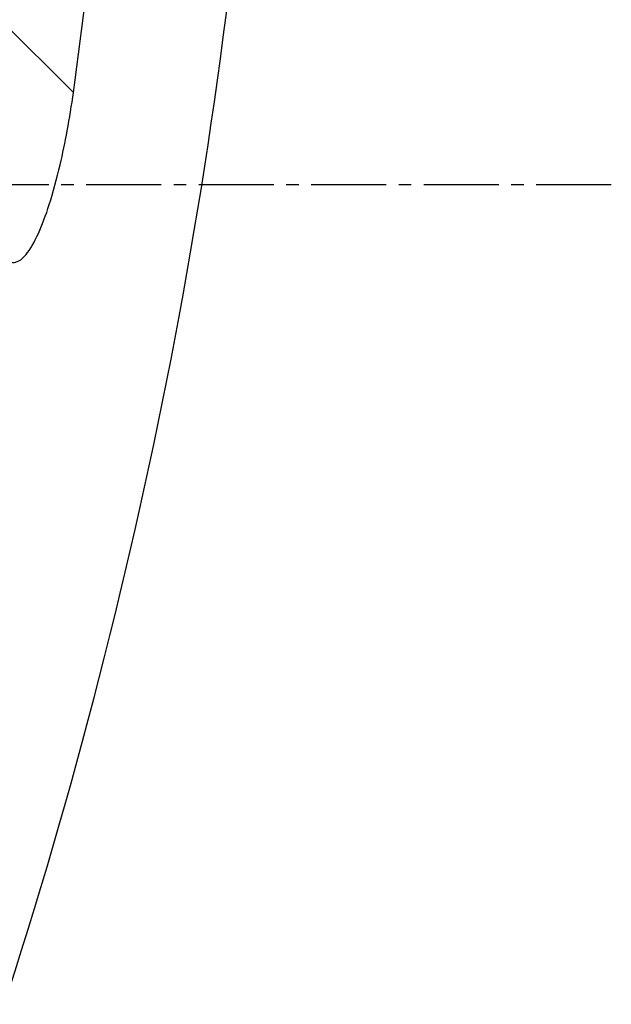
# Model space of a CAD drawing. Header units: millimetres. Extents: x 0 to 4378, y 0 to 2376.
# Tile 131 of 256: x 454 to 468, y 651 to 673. Entities that reach past the tile are written whole.
import ezdxf

# ---------------------------------------------------------------- set-up
doc = ezdxf.new("R2010")
doc.units = ezdxf.units.MM
doc.header["$LTSCALE"] = 0.2
doc.linetypes.add('CENTER2', pattern=[1.125, 0.75, -0.125, 0.125, -0.125])
doc.layers.add('02_Center Line', color=1, linetype='CENTER2')

# ---------------------------------------------------------------- blocks, each defined once
blk = doc.blocks.new('A$C078f5041')
blk.add_line((-213.921, 171.284), (-212.278, 172.927))
for points, knots in [([(-210.161, 144.514), (-213.931, 154.259), (-216.452, 164.58), (-218.182, 180.251), (-218.418, 185.586), (-218.303, 190.902)], [0, 0, 0, 0, 3.134733, 3.134733, 4.72988, 4.72988, 4.72988, 4.72988]), ([(-213.921, 171.284), (-214.136, 172.825), (-214.321, 174.369), (-214.637, 177.465), (-214.768, 179.012), (-214.875, 180.568)], [0.000001, 0.000001, 0.000001, 0.000001, 0.4668564, 0.4668564, 0.9337107, 0.9337107, 0.9337107, 0.9337107]), ([(-212.025, 170.845), (-212.005, 170.411), (-211.999, 169.992), (-212.018, 169.168), (-212.047, 168.768), (-212.145, 168.12), (-212.211, 167.863), (-212.367, 167.547), (-212.45, 167.462), (-212.639, 167.436), (-212.743, 167.494), (-212.945, 167.738), (-213.038, 167.9), (-213.216, 168.291), (-213.299, 168.512), (-213.466, 169.032), (-213.548, 169.336), (-213.681, 169.902), (-213.734, 170.159), (-213.834, 170.705), (-213.881, 170.994), (-213.921, 171.284)], [-1.124695, -1.124695, -1.124695, -1.124695, -0.986984, -0.986984, -0.832779, -0.832779, -0.690769, -0.690769, -0.575288, -0.575288, -0.460089, -0.460089, -0.36227, -0.36227, -0.271439, -0.271439, -0.168365, -0.168365, -0.087792, -0.087792, -0.000001, -0.000001, -0.000001, -0.000001])]:
    blk.add_open_spline(points, degree=3, knots=knots)
at = {"layer": '02_Center Line', "ltscale": 11.288275}
blk.add_line((-226.063, 169.2), (95.371, 169.2), dxfattribs=at)

msp = doc.modelspace()

# ---------------------------------------------------------------- block references
at = {"xscale": -1}
msp.add_blockref('A$C078f5041', (241.743, 499.915), dxfattribs=at)

doc.saveas('drawing.dxf')
